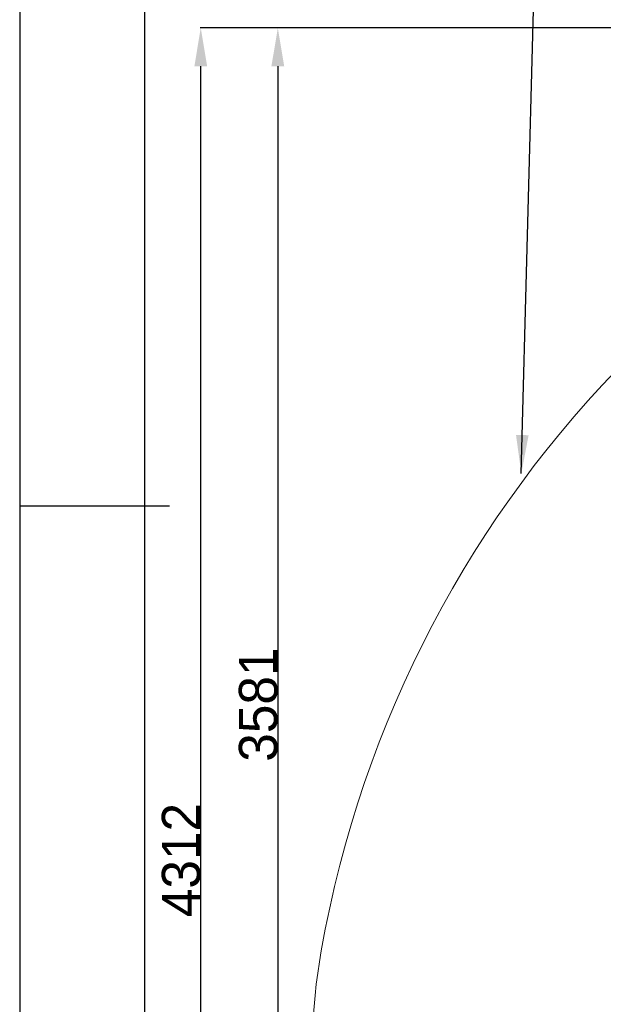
# Model space of a CAD drawing. Header units: millimetres. Extents: x -1 to 10933, y 0 to 7722.
# Tile 2 of 122: x 0 to 1520, y 2563 to 5127. Entities that reach past the tile are written whole.
import ezdxf

# ---------------------------------------------------------------- set-up
doc = ezdxf.new("R2010")
doc.units = ezdxf.units.MM
doc.header["$LTSCALE"] = 13
doc.header["$PDSIZE"] = -1
doc.dimstyles.new('efort-st-1', dxfattribs={"dimtxt": 100, "dimasz": 100, "dimexe": 1.25, "dimexo": 0.625, "dimtad": 1, "dimdec": 0, "dimdsep": 46, "dimtxsty": 'Standard', "dimcen": 2.5, "dimclrd": 3, "dimclre": 3, "dimadec": 0, "dimazin": 0, "dimtfac": 1, "dimtmove": 0, "dimatfit": 3, "dimfxl": 1, "dimarcsym": 0})

# ---------------------------------------------------------------- blocks, each defined once
blk = doc.blocks.new('*D141')
at = {"color": 3, "lineweight": -2}
for p, q in [((3648.2, 5105.2), (671.2, 5105.2)), ((672.5, 5005.2), (672.5, 1623.9)), ((3576.4, 1523.9), (671.2, 1523.9))]:
    blk.add_line(p, q, dxfattribs=at)
at = {"color": 3}
for points in [[(689.1, 5005.2), (655.8, 5005.2), (672.5, 5105.2)], [(655.8, 1623.9), (689.1, 1623.9), (672.5, 1523.9)]]:
    blk.add_solid(points, dxfattribs=at)
at = {"layer": 'Defpoints', "color": 0}
for p in [(3648.8, 5105.2), (672.5, 1523.9), (3577, 1523.9)]:
    blk.add_point(p, dxfattribs=at)
at = {"color": 0, "insert": (621.8, 3343.5), "char_height": 100, "attachment_point": 5, "rotation": 90}
blk.add_mtext('3581', dxfattribs=at)
blk = doc.blocks.new('*D142')
at = {"color": 3, "lineweight": -2}
for p, q in [((3648.2, 5105.2), (470.5, 5105.2)), ((471.7, 892.9), (471.7, 5005.2)), ((2387.6, 792.9), (470.5, 792.9))]:
    blk.add_line(p, q, dxfattribs=at)
at = {"color": 3}
for points in [[(488.4, 5005.2), (455.1, 5005.2), (471.7, 5105.2)], [(455.1, 892.9), (488.4, 892.9), (471.7, 792.9)]]:
    blk.add_solid(points, dxfattribs=at)
at = {"layer": 'Defpoints', "color": 0}
for p in [(471.7, 5105.2), (3648.8, 5105.2), (2388.3, 792.9)]:
    blk.add_point(p, dxfattribs=at)
at = {"color": 0, "insert": (421.1, 2938.8), "char_height": 100, "attachment_point": 5, "rotation": 90}
blk.add_mtext('4312', dxfattribs=at)

msp = doc.modelspace()

# ---------------------------------------------------------------- linework, layer by layer
at = {"color": 0, "linetype": 'Continuous', "lineweight": 25}
msp.add_line((0, 7722), (0, 0), dxfattribs=at)
at = {"linetype": 'Continuous', "lineweight": 25}
for p, q in [((325, 7592), (325, 130)), ((0, 3861), (390, 3861))]:
    msp.add_line(p, q, dxfattribs=at)
at = {"color": 0, "linetype": 'Continuous', "lineweight": 18}
msp.add_arc((3648.8, 2197.9), 2907.3, 30, 170, dxfattribs=at)
at = {"linetype": 'Continuous', "lineweight": 18}
msp.add_arc((2388.3, 2420.2), 1627.3, 170, 299.6208, dxfattribs=at)

# ---------------------------------------------------------------- dimensions: what is measured, and where the dimension line sits
at = {"color": 0}
for base, p1, p2, picture, middle in [((471.7, 5105.2), (2388.3, 792.9), (3648.8, 5105.2), '*D142', (471.7, 2938.8)), ((672.5, 1523.9), (3648.8, 5105.2), (3577, 1523.9), '*D141', (672.5, 3343.5))]:
    dim = msp.add_linear_dim(base=base, p1=p1, p2=p2, angle=90, dimstyle='efort-st-1', dxfattribs=at)
    dim.commit()
    dim.dimension.update_dxf_attribs({"geometry": picture, "text_midpoint": middle, "dimtype": 160})

# ---------------------------------------------------------------- leaders
msp.add_leader([(1306.8, 3945.3), (1349.9, 5594.7)], dimstyle='efort-st-1', override={"dimgap": 0.625, "dimtad": 0}, dxfattribs=at)

doc.saveas('drawing.dxf')
